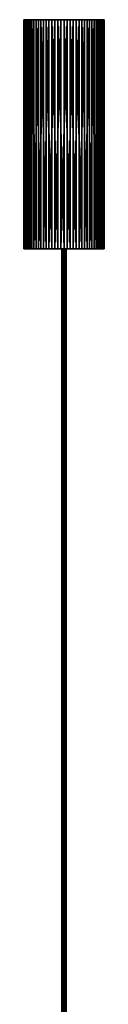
# Model space of a CAD drawing. Header units: inches. Extents: x 3 to 198, y 12 to 1185.
# Tile 240 of 240: x 76 to 124, y 598 to 1185. Entities that reach past the tile are written whole.
import ezdxf

# ---------------------------------------------------------------- set-up
doc = ezdxf.new("R2010")
doc.units = ezdxf.units.IN
doc.header["$MEASUREMENT"] = 0
doc.layers.get('0').update_dxf_attribs({"color": 84, "true_color": 0x1bb11b})

msp = doc.modelspace()

# ---------------------------------------------------------------- meshes
at = {"color": 133, "true_color": 0x58c7e1}
mesh = msp.add_polyface(dxfattribs=at)
corners = [(86.32, 1184.74, 125.13), (89.48, 1184.74, 127.01), (92.89, 1184.74, 128.38), (76.29, 1184.74, 102.75), (76.15, 1184.74, 106.42), (87.86, 1184.74, 84.87), (91.16, 1184.74, 83.24), (96.47, 1184.74, 129.22), (100.13, 1184.74, 129.5), (98.29, 1184.74, 81.57), (94.66, 1184.74, 82.13), (107.37, 1184.74, 128.38), (103.79, 1184.74, 129.22), (84.86, 1184.74, 86.98), (82.21, 1184.74, 89.53), (79.98, 1184.74, 92.45), (110.78, 1184.74, 127.01), (115.4, 1184.74, 86.98), (112.39, 1184.74, 84.87), (109.1, 1184.74, 83.24), (105.6, 1184.74, 82.13), (101.97, 1184.74, 81.57), (78.23, 1184.74, 95.68), (76.99, 1184.74, 99.14), (76.57, 1184.74, 110.07), (77.54, 1184.74, 113.61), (79.04, 1184.74, 116.96), (113.94, 1184.74, 125.13), (116.77, 1184.74, 122.79), (119.22, 1184.74, 120.05), (121.21, 1184.74, 116.96), (122.72, 1184.74, 113.61), (123.69, 1184.74, 110.07), (81.04, 1184.74, 120.05), (83.49, 1184.74, 122.79), (124.11, 1184.74, 106.42), (123.97, 1184.74, 102.75), (123.27, 1184.74, 99.14), (122.03, 1184.74, 95.68), (120.27, 1184.74, 92.45), (118.05, 1184.74, 89.53), (109.1, 1048.24, 83.24), (107.37, 1048.24, 128.38), (105.6, 1048.24, 82.13), (103.79, 1048.24, 129.22), (100.13, 1048.24, 129.5), (96.47, 1048.24, 129.22), (92.89, 1048.24, 128.38), (101.97, 1048.24, 81.57), (86.32, 1048.24, 125.13), (83.49, 1048.24, 122.79), (98.29, 1048.24, 81.57), (76.15, 1048.24, 106.42), (76.57, 1048.24, 110.07), (77.54, 1048.24, 113.61), (89.48, 1048.24, 127.01), (81.04, 1048.24, 120.05), (79.04, 1048.24, 116.96), (112.39, 1048.24, 84.87), (115.4, 1048.24, 86.98), (118.05, 1048.24, 89.53), (120.27, 1048.24, 92.45), (122.03, 1048.24, 95.68), (123.27, 1048.24, 99.14), (76.29, 1048.24, 102.75), (76.99, 1048.24, 99.14), (78.23, 1048.24, 95.68), (123.97, 1048.24, 102.75), (124.11, 1048.24, 106.42), (123.69, 1048.24, 110.07), (79.98, 1048.24, 92.45), (82.21, 1048.24, 89.53), (84.86, 1048.24, 86.98), (87.86, 1048.24, 84.87), (91.16, 1048.24, 83.24), (94.66, 1048.24, 82.13), (122.72, 1048.24, 113.61), (121.21, 1048.24, 116.96), (119.22, 1048.24, 120.05), (116.77, 1048.24, 122.79), (113.94, 1048.24, 125.13), (110.78, 1048.24, 127.01)]
mesh.append_faces([[corners[k] for k in face] for face in [(0, 1, 2, 0), (3, 4, 2, 3), (5, 2, 6, 5), (6, 2, 7, 6), (6, 7, 8, 6), (9, 10, 11, 9), (11, 10, 6, 11), (11, 6, 12, 11), (12, 6, 8, 12), (5, 13, 2, 5), (2, 13, 14, 2), (2, 14, 15, 2), (16, 17, 11, 16), (11, 17, 18, 11), (11, 18, 19, 11), (19, 20, 11, 19), (11, 20, 21, 11), (11, 21, 9, 11), (15, 22, 2, 15), (2, 22, 23, 2), (2, 23, 3, 2), (4, 24, 2, 4), (2, 24, 25, 2), (2, 25, 26, 2), (16, 27, 17, 16), (17, 27, 28, 17), (17, 28, 29, 17), (29, 30, 17, 29), (17, 30, 31, 17), (17, 31, 32, 17), (26, 33, 2, 26), (2, 33, 34, 2), (2, 34, 0, 2), (32, 35, 17, 32), (17, 35, 36, 17), (17, 36, 37, 17), (37, 38, 17, 37), (17, 38, 39, 17), (17, 39, 40, 17), (41, 42, 43, 41), (43, 42, 44, 43), (43, 44, 45, 43), (45, 46, 43, 45), (43, 46, 47, 43), (43, 47, 48, 43), (49, 50, 51, 49), (52, 51, 53, 52), (53, 51, 54, 53), (48, 47, 51, 48), (51, 47, 55, 51), (51, 55, 49, 51), (50, 56, 51, 50), (51, 56, 57, 51), (51, 57, 54, 51), (41, 58, 42, 41), (42, 58, 59, 42), (42, 59, 60, 42), (60, 61, 42, 60), (42, 61, 62, 42), (42, 62, 63, 42), (52, 64, 51, 52), (51, 64, 65, 51), (51, 65, 66, 51), (63, 67, 42, 63), (42, 67, 68, 42), (42, 68, 69, 42), (66, 70, 51, 66), (51, 70, 71, 51), (51, 71, 72, 51), (72, 73, 51, 72), (51, 73, 74, 51), (51, 74, 75, 51), (69, 76, 42, 69), (42, 76, 77, 42), (42, 77, 78, 42), (78, 79, 42, 78), (42, 79, 80, 42), (42, 80, 81, 42), (44, 8, 45, 44), (45, 8, 7, 45), (45, 7, 46, 45), (46, 7, 2, 46), (46, 2, 47, 46), (47, 2, 1, 47), (47, 1, 55, 47), (55, 1, 0, 55), (55, 0, 49, 55), (49, 0, 34, 49), (49, 34, 50, 49), (50, 34, 33, 50), (50, 33, 56, 50), (56, 33, 26, 56), (56, 26, 57, 56), (57, 26, 25, 57), (57, 25, 54, 57), (54, 25, 24, 54), (54, 24, 53, 54), (53, 24, 4, 53), (53, 4, 52, 53), (52, 4, 3, 52), (52, 3, 64, 52), (64, 3, 23, 64), (64, 23, 65, 64), (65, 23, 22, 65), (65, 22, 66, 65), (66, 22, 15, 66), (66, 15, 70, 66), (70, 15, 14, 70), (70, 14, 71, 70), (71, 14, 13, 71), (71, 13, 72, 71), (72, 13, 5, 72), (72, 5, 73, 72), (73, 5, 6, 73), (73, 6, 74, 73), (74, 6, 10, 74), (74, 10, 75, 74), (75, 10, 9, 75), (75, 9, 51, 75), (51, 9, 21, 51), (51, 21, 48, 51), (48, 21, 20, 48), (48, 20, 43, 48), (43, 20, 19, 43), (43, 19, 41, 43), (41, 19, 18, 41), (41, 18, 58, 41), (58, 18, 17, 58), (58, 17, 59, 58), (59, 17, 40, 59), (59, 40, 60, 59), (60, 40, 39, 60), (60, 39, 61, 60), (61, 39, 38, 61), (61, 38, 62, 61), (62, 38, 37, 62), (62, 37, 63, 62), (63, 37, 36, 63), (63, 36, 67, 63), (67, 36, 35, 67), (67, 35, 68, 67), (68, 35, 32, 68), (68, 32, 69, 68), (69, 32, 31, 69), (69, 31, 76, 69), (76, 31, 30, 76), (76, 30, 77, 76), (77, 30, 29, 77), (77, 29, 78, 77), (78, 29, 28, 78), (78, 28, 79, 78), (79, 28, 27, 79), (79, 27, 80, 79), (80, 27, 16, 80), (80, 16, 81, 80), (81, 16, 11, 81), (81, 11, 42, 81), (42, 11, 12, 42), (42, 12, 44, 42), (44, 12, 8, 44)]], dxfattribs={"vtx3": -1, "color": 133})
at = {"color": 54, "true_color": 0xb1941b}
mesh = msp.add_polyface(dxfattribs=at)
corners = [(100.01, 1048.24, 106.84), (100.24, 1048.24, 106.84), (100.36, 1048.24, 104.17), (101.06, 1048.24, 106.47), (101.21, 1048.24, 106.3), (101.14, 1048.24, 104.61), (99.9, 1048.24, 104.17), (98.78, 1048.24, 105.44), (100.13, 1048.24, 104.15), (100.68, 1048.24, 106.73), (100.98, 1048.24, 104.45), (100.79, 1048.24, 104.32), (98.79, 1048.24, 105.67), (98.84, 1048.24, 105.89), (98.92, 1048.24, 106.11), (99.04, 1048.24, 106.3), (99.19, 1048.24, 106.47), (99.37, 1048.24, 106.62), (100.88, 1048.24, 106.62), (100.47, 1048.24, 106.8), (100.58, 1048.24, 104.22), (99.68, 1048.24, 104.22), (99.47, 1048.24, 104.32), (99.28, 1048.24, 104.45), (99.57, 1048.24, 106.73), (99.79, 1048.24, 106.8), (99.12, 1048.24, 104.61), (98.98, 1048.24, 104.79), (98.81, 1048.24, 105.21), (98.88, 1048.24, 104.99), (101.47, 1048.24, 105.67), (101.48, 1048.24, 105.44), (101.45, 1048.24, 105.21), (101.33, 1048.24, 106.11), (101.42, 1048.24, 105.89), (101.28, 1048.24, 104.79), (101.38, 1048.24, 104.99), (100.47, 48.24, 106.8), (100.24, 48.24, 106.84), (100.36, 48.24, 104.17), (100.01, 48.24, 106.84), (99.79, 48.24, 106.8), (99.57, 48.24, 106.73), (99.37, 48.24, 106.62), (99.19, 48.24, 106.47), (99.04, 48.24, 106.3), (98.92, 48.24, 106.11), (98.84, 48.24, 105.89), (98.79, 48.24, 105.67), (98.78, 48.24, 105.44), (100.13, 48.24, 104.15), (100.68, 48.24, 106.73), (100.58, 48.24, 104.22), (100.79, 48.24, 104.32), (100.98, 48.24, 104.45), (101.14, 48.24, 104.61), (101.28, 48.24, 104.79), (99.9, 48.24, 104.17), (98.81, 48.24, 105.21), (98.88, 48.24, 104.99), (99.12, 48.24, 104.61), (99.28, 48.24, 104.45), (99.47, 48.24, 104.32), (101.21, 48.24, 106.3), (101.33, 48.24, 106.11), (101.42, 48.24, 105.89), (98.98, 48.24, 104.79), (99.68, 48.24, 104.22), (101.38, 48.24, 104.99), (101.45, 48.24, 105.21), (101.47, 48.24, 105.67), (101.48, 48.24, 105.44), (101.06, 48.24, 106.47), (100.88, 48.24, 106.62)]
mesh.append_faces([[corners[k] for k in face] for face in [(0, 1, 2, 0), (3, 4, 5, 3), (6, 7, 8, 6), (8, 7, 2, 8), (9, 10, 11, 9), (7, 12, 2, 7), (2, 12, 13, 2), (2, 13, 14, 2), (14, 15, 2, 14), (2, 15, 16, 2), (2, 16, 17, 2), (10, 9, 5, 10), (5, 9, 18, 5), (5, 18, 3, 5), (1, 19, 2, 1), (2, 19, 9, 2), (2, 9, 20, 2), (20, 9, 11, 20), (6, 21, 7, 6), (7, 21, 22, 7), (7, 22, 23, 7), (17, 24, 2, 17), (2, 24, 25, 2), (2, 25, 0, 2), (23, 26, 7, 23), (7, 26, 27, 7), (7, 27, 28, 7), (28, 27, 29, 28), (30, 31, 32, 30), (4, 33, 5, 4), (5, 33, 34, 5), (5, 34, 35, 5), (35, 34, 30, 35), (35, 30, 36, 35), (36, 30, 32, 36), (37, 38, 39, 37), (39, 38, 40, 39), (39, 40, 41, 39), (41, 42, 39, 41), (39, 42, 43, 39), (39, 43, 44, 39), (44, 45, 39, 44), (39, 45, 46, 39), (39, 46, 47, 39), (47, 48, 39, 47), (39, 48, 49, 39), (39, 49, 50, 39), (37, 39, 51, 37), (51, 39, 52, 51), (51, 52, 53, 51), (53, 54, 51, 53), (51, 54, 55, 51), (51, 55, 56, 51), (50, 49, 57, 50), (57, 49, 58, 57), (57, 58, 59, 57), (60, 61, 62, 60), (63, 56, 64, 63), (64, 56, 65, 64), (59, 66, 57, 59), (57, 66, 60, 57), (57, 60, 67, 57), (67, 60, 62, 67), (56, 68, 65, 56), (65, 68, 69, 65), (65, 69, 70, 65), (70, 69, 71, 70), (63, 72, 56, 63), (56, 72, 73, 56), (56, 73, 51, 56), (57, 8, 50, 57), (50, 8, 2, 50), (50, 2, 39, 50), (39, 2, 20, 39), (39, 20, 52, 39), (52, 20, 11, 52), (52, 11, 53, 52), (53, 11, 10, 53), (53, 10, 54, 53), (54, 10, 5, 54), (54, 5, 55, 54), (55, 5, 35, 55), (55, 35, 56, 55), (56, 35, 36, 56), (56, 36, 68, 56), (68, 36, 32, 68), (68, 32, 69, 68), (69, 32, 31, 69), (69, 31, 71, 69), (71, 31, 30, 71), (71, 30, 70, 71), (70, 30, 34, 70), (70, 34, 65, 70), (65, 34, 33, 65), (65, 33, 64, 65), (64, 33, 4, 64), (64, 4, 63, 64), (63, 4, 3, 63), (63, 3, 72, 63), (72, 3, 18, 72), (72, 18, 73, 72), (73, 18, 9, 73), (73, 9, 51, 73), (51, 9, 19, 51), (51, 19, 37, 51), (37, 19, 1, 37), (37, 1, 38, 37), (38, 1, 0, 38), (38, 0, 40, 38), (40, 0, 25, 40), (40, 25, 41, 40), (41, 25, 24, 41), (41, 24, 42, 41), (42, 24, 17, 42), (42, 17, 43, 42), (43, 17, 16, 43), (43, 16, 44, 43), (44, 16, 15, 44), (44, 15, 45, 44), (45, 15, 14, 45), (45, 14, 46, 45), (46, 14, 13, 46), (46, 13, 47, 46), (47, 13, 12, 47), (47, 12, 48, 47), (48, 12, 7, 48), (48, 7, 49, 48), (49, 7, 28, 49), (49, 28, 58, 49), (58, 28, 29, 58), (58, 29, 59, 58), (59, 29, 27, 59), (59, 27, 66, 59), (66, 27, 26, 66), (66, 26, 60, 66), (60, 26, 23, 60), (60, 23, 61, 60), (61, 23, 22, 61), (61, 22, 62, 61), (62, 22, 21, 62), (62, 21, 67, 62), (67, 21, 6, 67), (67, 6, 57, 67), (57, 6, 8, 57)]], dxfattribs={"vtx3": -1, "color": 54})

doc.saveas('drawing.dxf')
